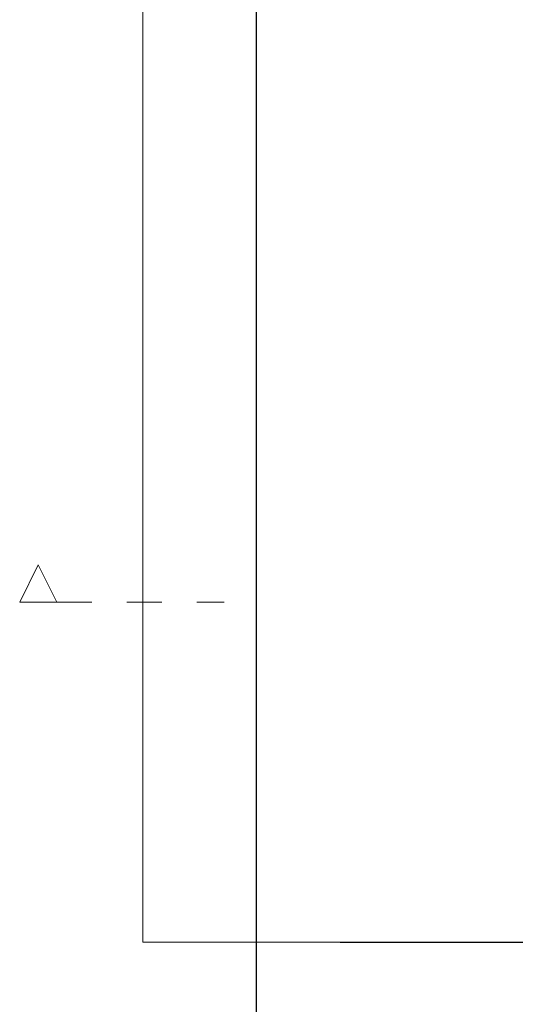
# Model space of a CAD drawing. Header units: millimetres. Extents: x -8078 to 241103, y -4319 to 602442.
# Tile 104 of 148: x 72676 to 76673, y 281883 to 289819. Entities that reach past the tile are written whole.
import ezdxf

# ---------------------------------------------------------------- set-up
doc = ezdxf.new("R2010")
doc.units = ezdxf.units.MM
doc.header["$MEASUREMENT"] = 0
doc.linetypes.add('Przerywana', pattern=[5.644444, 2.822222, -2.822222])
for name, color, linetype in [('#podkład', 252, 'Continuous'), ('_TABELA', 7, 'Continuous'), ('Konstrukcja - Stropy', 7, 'Continuous'), ('Znaczniki - Przekroje', 7, 'Continuous')]:
    doc.layers.add(name, color=color, linetype=linetype)

# ---------------------------------------------------------------- blocks, each defined once
blk = doc.blocks.new('UHYGFFFF')
at = {"layer": 'Konstrukcja - Stropy', "color": 252, "linetype": 'Continuous', "lineweight": 13, "ltscale": 100}
for p, q in [((13277.5, 395682.7), (13277.5, 382902.4)), ((13277.5, 395682.7), (13277.5, 382902.4)), ((13277.5, 382902.4), (19937.5, 382893.7)), ((13277.5, 382902.4), (19800.4, 382902.4))]:
    blk.add_line(p, q, dxfattribs=at)
at = {"layer": 'Znaczniki - Przekroje', "color": 252, "linetype": 'Continuous', "lineweight": 13, "ltscale": 100}
for p, q in [((12433.3, 385943.2), (12283.3, 385643.2)), ((12583.3, 385643.2), (12433.3, 385943.2)), ((12283.3, 385643.2), (12583.3, 385643.2))]:
    blk.add_line(p, q, dxfattribs=at)
at = {"layer": 'Znaczniki - Przekroje', "color": 252, "linetype": 'Przerywana', "lineweight": 13, "ltscale": 100}
blk.add_line((12583.3, 385643.2), (13933.3, 385643.2), dxfattribs=at)

msp = doc.modelspace()

# ---------------------------------------------------------------- linework, layer by layer
at = {"layer": '_TABELA', "color": 7}
msp.add_lwpolyline([(74583.2, 300617.6), (116583.2, 300617.6), (74583.2, 300617.6), (74583.2, 270917.6), (116583.2, 270917.6), (116583.2, 300617.6)], dxfattribs=at)

# ---------------------------------------------------------------- block references
at = {"layer": '#podkład'}
msp.add_blockref('UHYGFFFF', (60392.7, -100518.7), dxfattribs=at)

doc.saveas('drawing.dxf')
